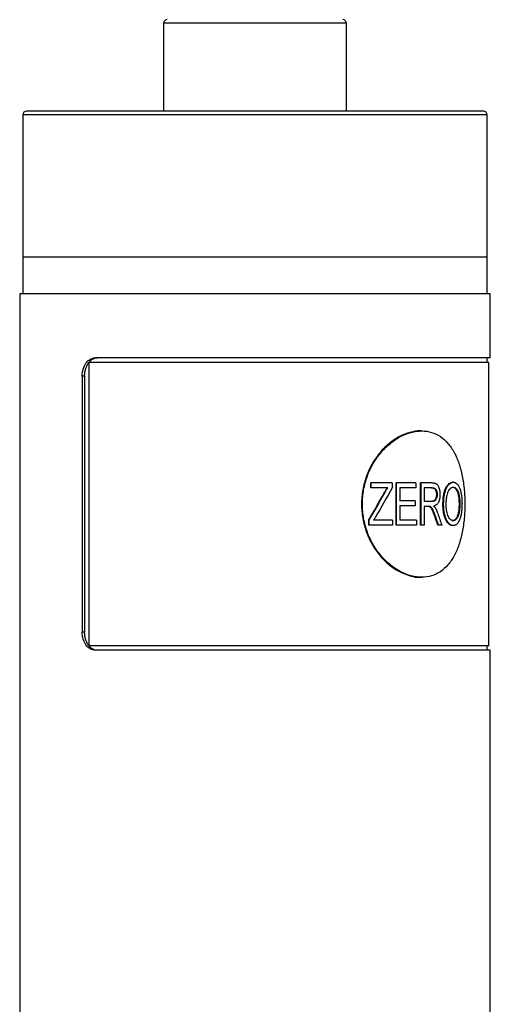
# Model space of a CAD drawing. Header units: inches. Extents: x 3.21 to 12.47, y 1.43 to 9.2.
# Tile 2 of 10: x 3.21 to 3.72, y 4.39 to 5.45. Entities that reach past the tile are written whole.
import ezdxf

# ---------------------------------------------------------------- set-up
doc = ezdxf.new("R2010")
doc.units = ezdxf.units.IN
doc.header["$MEASUREMENT"] = 0

msp = doc.modelspace()

# ---------------------------------------------------------------- linework, layer by layer
at = {"color": 7, "linetype": 'Continuous', "lineweight": 25}
for p, q in [((3.3655, 5.4487), (3.3655, 5.3542)), ((3.5623, 5.4487), (3.3655, 5.4487)), ((3.5623, 5.3542), (3.5623, 5.4487)), ((3.2139, 5.3502), (3.2139, 5.1967)), ((3.7139, 5.3502), (3.2139, 5.3502)), ((3.71, 5.3542), (3.2178, 5.3542)), ((3.7139, 5.1967), (3.7139, 5.3502)), ((3.2139, 5.1967), (3.2139, 5.1573)), ((3.7139, 5.1967), (3.2139, 5.1967)), ((3.7139, 5.1573), (3.7139, 5.1967)), ((3.2104, 5.1573), (3.2104, 4.0717)), ((3.7174, 5.1573), (3.2104, 5.1573)), ((3.7174, 5.0884), (3.7174, 5.1573)), ((3.285, 5.0835), (3.285, 4.7784)), ((3.7159, 5.0835), (3.285, 5.0835)), ((3.7174, 5.0884), (3.2919, 5.0884)), ((3.7139, 5.0835), (3.7139, 5.0884)), ((3.7159, 4.7784), (3.7159, 5.0835)), ((3.2778, 5.0687), (3.2778, 4.7931)), ((3.2803, 5.0687), (3.2778, 5.0687)), ((3.2803, 5.0687), (3.2803, 4.7931)), ((3.6435, 5.0097), (3.6421, 5.0097)), ((3.5886, 4.9486), (3.5886, 4.9539)), ((3.589, 4.9539), (3.5886, 4.9539)), ((3.589, 4.9486), (3.589, 4.9539)), ((3.6116, 4.9539), (3.589, 4.9539)), ((3.6116, 4.9539), (3.6116, 4.9486)), ((3.6158, 4.9084), (3.6158, 4.9539)), ((3.6164, 4.9539), (3.6158, 4.9539)), ((3.6164, 4.9084), (3.6164, 4.9539)), ((3.6373, 4.9539), (3.6164, 4.9539)), ((3.6373, 4.9539), (3.6373, 4.9486)), ((3.6422, 4.9084), (3.6422, 4.9539)), ((3.6429, 4.9539), (3.6422, 4.9539)), ((3.6429, 4.9084), (3.6429, 4.9539)), ((3.6544, 4.9539), (3.6429, 4.9539)), ((3.6775, 4.9545), (3.6767, 4.9545)), ((3.589, 4.9486), (3.5886, 4.9486)), ((3.607, 4.9486), (3.589, 4.9486)), ((3.6037, 4.9431), (3.6031, 4.9431)), ((3.6373, 4.9486), (3.6201, 4.9486)), ((3.6201, 4.9486), (3.6201, 4.9344)), ((3.6547, 4.9486), (3.6462, 4.9486)), ((3.6462, 4.9486), (3.6462, 4.9338)), ((3.6594, 4.9413), (3.6601, 4.9413)), ((3.6767, 4.9492), (3.6776, 4.9492)), ((3.6827, 4.9415), (3.6835, 4.9415)), ((3.6364, 4.9344), (3.6201, 4.9344)), ((3.6364, 4.9344), (3.6364, 4.9291)), ((3.6538, 4.9338), (3.6462, 4.9338)), ((3.6671, 4.9305), (3.6663, 4.9305)), ((3.6837, 4.9312), (3.6845, 4.9312)), ((3.6364, 4.9291), (3.6201, 4.9291)), ((3.6201, 4.9291), (3.6201, 4.9137)), ((3.6504, 4.9285), (3.6462, 4.9285)), ((3.6462, 4.9285), (3.6462, 4.9084)), ((3.5865, 4.9084), (3.5865, 4.9139)), ((3.587, 4.9139), (3.5865, 4.9139)), ((3.587, 4.9084), (3.587, 4.9139)), ((3.612, 4.9137), (3.5917, 4.9137)), ((3.612, 4.9137), (3.612, 4.9084)), ((3.6378, 4.9137), (3.6201, 4.9137)), ((3.6378, 4.9137), (3.6378, 4.9084)), ((3.6582, 4.9181), (3.6575, 4.9181)), ((3.6699, 4.9149), (3.6691, 4.9149)), ((3.6767, 4.9131), (3.6775, 4.9131)), ((3.587, 4.9084), (3.5865, 4.9084)), ((3.612, 4.9084), (3.587, 4.9084)), ((3.6164, 4.9084), (3.6158, 4.9084)), ((3.6378, 4.9084), (3.6164, 4.9084)), ((3.6429, 4.9084), (3.6422, 4.9084)), ((3.6462, 4.9084), (3.6429, 4.9084)), ((3.6616, 4.9084), (3.6608, 4.9084)), ((3.665, 4.9084), (3.6616, 4.9084)), ((3.6775, 4.9078), (3.6767, 4.9078)), ((3.6421, 4.8522), (3.6435, 4.8522)), ((3.2803, 4.7931), (3.2778, 4.7931)), ((3.7159, 4.7784), (3.285, 4.7784)), ((3.7174, 4.7735), (3.2919, 4.7735)), ((3.7139, 4.7735), (3.7139, 4.7784)), ((3.7174, 4.0717), (3.7174, 4.7735))]:
    msp.add_line(p, q, dxfattribs=at)
for centre, start, end in [((3.3694, 5.4487), 90, 180), ((3.5584, 5.4487), 0, 90), ((3.2178, 5.3502), 90, 180), ((3.71, 5.3502), 0, 90)]:
    msp.add_arc(centre, 0.00394, start, end, dxfattribs=at)
for points, knots in [([(3.2778, 5.0687), (3.2778, 5.0714), (3.2781, 5.0739), (3.2795, 5.0787), (3.2805, 5.0808), (3.2831, 5.0845), (3.2846, 5.0859), (3.2881, 5.0879), (3.2899, 5.0884), (3.2919, 5.0884)], [0, 0, 0, 0, 0.25, 0.25, 0.5, 0.5, 0.75, 0.75, 1, 1, 1, 1]), ([(3.2803, 5.0687), (3.2803, 5.0694), (3.2804, 5.0707), (3.2806, 5.0726), (3.2809, 5.0745), (3.2815, 5.0769), (3.2825, 5.0797), (3.2842, 5.0827), (3.2863, 5.0852), (3.2887, 5.087), (3.2914, 5.0882), (3.2933, 5.0884), (3.2942, 5.0884)], [0, 0, 0, 0, 0.062884, 0.125117, 0.187306, 0.250061, 0.374921, 0.499738, 0.624603, 0.749417, 0.874253, 1, 1, 1, 1]), ([(3.6421, 5.0097), (3.6421, 5.0097), (3.6386, 5.0102), (3.6308, 5.0084), (3.6195, 5.0042), (3.6084, 4.9968), (3.5984, 4.987), (3.59, 4.975), (3.5836, 4.9613), (3.5796, 4.9464), (3.5782, 4.9309), (3.5796, 4.9155), (3.5836, 4.9006), (3.59, 4.8869), (3.5984, 4.8749), (3.6084, 4.8651), (3.6195, 4.8577), (3.6308, 4.8535), (3.6386, 4.8517), (3.6421, 4.8522), (3.6421, 4.8522)], [0, 0, 0, 0, 0.000019, 0.062521, 0.125022, 0.187521, 0.250018, 0.312515, 0.375011, 0.437488, 0.500001, 0.562495, 0.624991, 0.687487, 0.749984, 0.812482, 0.87498, 0.937481, 0.999983, 1, 1, 1, 1]), ([(3.69, 4.9309), (3.69, 4.9361), (3.6895, 4.9464), (3.6874, 4.9613), (3.6838, 4.975), (3.6787, 4.987), (3.672, 4.9968), (3.6638, 5.0042), (3.6542, 5.0087), (3.6436, 5.0102), (3.6322, 5.0087), (3.6207, 5.0042), (3.6096, 4.9968), (3.5995, 4.987), (3.591, 4.975), (3.5845, 4.9613), (3.5805, 4.9464), (3.5791, 4.9309), (3.5805, 4.9155), (3.5845, 4.9006), (3.591, 4.8869), (3.5995, 4.8749), (3.6096, 4.865), (3.6207, 4.8577), (3.6322, 4.8532), (3.6436, 4.8517), (3.6542, 4.8532), (3.6638, 4.8577), (3.672, 4.8651), (3.6787, 4.8749), (3.6838, 4.8869), (3.6874, 4.9006), (3.6895, 4.9155), (3.69, 4.9258), (3.69, 4.9309)], [0, 0, 0, 0, 0.031123, 0.062281, 0.093458, 0.124685, 0.155959, 0.187278, 0.218631, 0.250001, 0.281373, 0.312726, 0.344044, 0.375318, 0.406544, 0.437726, 0.468874, 0.500004, 0.531133, 0.562281, 0.593463, 0.624689, 0.655963, 0.687281, 0.718634, 0.750006, 0.781377, 0.812729, 0.844047, 0.875322, 0.906549, 0.937726, 0.968887, 1, 1, 1, 1]), ([(3.6544, 4.9539), (3.6552, 4.9539), (3.6558, 4.9538), (3.6567, 4.9537), (3.6569, 4.9537), (3.6573, 4.9536), (3.6574, 4.9536), (3.6576, 4.9535), (3.6577, 4.9535), (3.6578, 4.9535), (3.6578, 4.9535), (3.6578, 4.9534), (3.6579, 4.9534), (3.6582, 4.9533), (3.6585, 4.9532), (3.6589, 4.953), (3.6591, 4.9529), (3.6592, 4.9528), (3.6593, 4.9528), (3.6594, 4.9527), (3.6595, 4.9526), (3.6598, 4.9524), (3.66, 4.9522), (3.6603, 4.9518), (3.6605, 4.9516), (3.6607, 4.9513), (3.6608, 4.9512), (3.6611, 4.9507), (3.6612, 4.9504), (3.6615, 4.9499), (3.6616, 4.9497), (3.6617, 4.9493), (3.6618, 4.9491), (3.6622, 4.9482), (3.6624, 4.9474), (3.6627, 4.9461), (3.6628, 4.9457), (3.6629, 4.9451), (3.6629, 4.9449), (3.6629, 4.9445), (3.663, 4.9444), (3.663, 4.9443), (3.663, 4.9442), (3.663, 4.9441), (3.663, 4.944), (3.6631, 4.9434), (3.6631, 4.9425), (3.6631, 4.9413)], [0, 0, 0, 0, 0.125, 0.125, 0.1875, 0.1875, 0.21875, 0.21875, 0.234375, 0.234375, 0.242188, 0.242188, 0.25, 0.25, 0.3125, 0.3125, 0.34375, 0.34375, 0.359375, 0.359375, 0.375, 0.375, 0.4375, 0.4375, 0.46875, 0.46875, 0.5, 0.5, 0.5625, 0.5625, 0.59375, 0.59375, 0.625, 0.625, 0.75, 0.75, 0.8125, 0.8125, 0.84375, 0.84375, 0.859375, 0.859375, 0.867188, 0.867188, 0.875, 0.875, 1, 1, 1, 1]), ([(3.6663, 4.9305), (3.6664, 4.9319), (3.6664, 4.9347), (3.6668, 4.939), (3.6675, 4.943), (3.6687, 4.947), (3.6705, 4.9504), (3.6726, 4.953), (3.6744, 4.9541), (3.6757, 4.9544), (3.6764, 4.9545), (3.6767, 4.9545)], [0, 0, 0, 0, 0.125174, 0.250305, 0.380411, 0.500375, 0.643288, 0.785671, 0.892798, 0.946292, 1, 1, 1, 1]), ([(3.6671, 4.9305), (3.6671, 4.9314), (3.6671, 4.9322), (3.6672, 4.9333), (3.6672, 4.9336), (3.6672, 4.9341), (3.6672, 4.9342), (3.6672, 4.9344), (3.6672, 4.9345), (3.6672, 4.9346), (3.6672, 4.9346), (3.6672, 4.9347), (3.6672, 4.9347), (3.6673, 4.9355), (3.6673, 4.9362), (3.6674, 4.9372), (3.6675, 4.9375), (3.6675, 4.9381), (3.6675, 4.9382), (3.6676, 4.9386), (3.6676, 4.9387), (3.6678, 4.9404), (3.6681, 4.9418), (3.6685, 4.9437), (3.6687, 4.9443), (3.669, 4.9452), (3.6691, 4.9455), (3.6692, 4.946), (3.6693, 4.9461), (3.6694, 4.9464), (3.6694, 4.9465), (3.67, 4.9478), (3.6705, 4.9489), (3.6714, 4.9504), (3.6717, 4.9508), (3.6724, 4.9517), (3.6727, 4.9521), (3.6737, 4.9531), (3.6744, 4.9536), (3.6756, 4.9541), (3.676, 4.9543), (3.6764, 4.9544), (3.6765, 4.9544), (3.6766, 4.9544), (3.6766, 4.9544), (3.6767, 4.9544), (3.6768, 4.9544), (3.6771, 4.9545), (3.6773, 4.9545), (3.6775, 4.9545)], [0, 0, 0, 0, 0.0625, 0.0625, 0.09375, 0.09375, 0.109375, 0.109375, 0.117188, 0.117188, 0.121094, 0.121094, 0.125, 0.125, 0.1875, 0.1875, 0.21875, 0.21875, 0.234375, 0.234375, 0.25, 0.25, 0.375, 0.375, 0.4375, 0.4375, 0.46875, 0.46875, 0.484375, 0.484375, 0.5, 0.5, 0.625, 0.625, 0.6875, 0.6875, 0.75, 0.75, 0.875, 0.875, 0.9375, 0.9375, 0.945312, 0.945312, 0.953125, 0.953125, 0.96875, 0.96875, 1, 1, 1, 1]), ([(3.6775, 4.9545), (3.6778, 4.9545), (3.678, 4.9545), (3.6783, 4.9544), (3.6784, 4.9544), (3.6785, 4.9544), (3.6785, 4.9544), (3.6786, 4.9544), (3.6786, 4.9544), (3.6786, 4.9544), (3.6786, 4.9544), (3.6789, 4.9543), (3.6791, 4.9543), (3.6793, 4.9542), (3.6794, 4.9541), (3.6796, 4.9541), (3.6797, 4.954), (3.6805, 4.9536), (3.6811, 4.9531), (3.6824, 4.9518), (3.683, 4.951), (3.6837, 4.9496), (3.684, 4.9491), (3.6843, 4.9483), (3.6844, 4.948), (3.6846, 4.9476), (3.6846, 4.9474), (3.6847, 4.9471), (3.6848, 4.947), (3.6852, 4.9457), (3.6855, 4.9445), (3.6859, 4.9426), (3.686, 4.942), (3.6862, 4.941), (3.6862, 4.9407), (3.6863, 4.9401), (3.6863, 4.94), (3.6864, 4.9396), (3.6864, 4.9394), (3.6865, 4.9387), (3.6866, 4.938), (3.6866, 4.937), (3.6867, 4.9366), (3.6867, 4.9361), (3.6867, 4.9359), (3.6867, 4.9356), (3.6867, 4.9354), (3.6868, 4.9349), (3.6868, 4.9345), (3.6868, 4.934), (3.6868, 4.9338), (3.6868, 4.9336), (3.6868, 4.9335), (3.6868, 4.9334), (3.6868, 4.9333), (3.6868, 4.9332), (3.6868, 4.9332), (3.6868, 4.9327), (3.6868, 4.932), (3.6869, 4.9311)], [0, 0, 0, 0, 0.03125, 0.03125, 0.046875, 0.046875, 0.054688, 0.054688, 0.058594, 0.058594, 0.0625, 0.0625, 0.09375, 0.09375, 0.109375, 0.109375, 0.125, 0.125, 0.25, 0.25, 0.375, 0.375, 0.4375, 0.4375, 0.46875, 0.46875, 0.484375, 0.484375, 0.5, 0.5, 0.625, 0.625, 0.6875, 0.6875, 0.71875, 0.71875, 0.734375, 0.734375, 0.75, 0.75, 0.8125, 0.8125, 0.84375, 0.84375, 0.859375, 0.859375, 0.875, 0.875, 0.90625, 0.90625, 0.921875, 0.921875, 0.929688, 0.929688, 0.933594, 0.933594, 0.9375, 0.9375, 1, 1, 1, 1]), ([(3.6031, 4.9431), (3.6037, 4.9441), (3.6047, 4.9459), (3.6059, 4.9477), (3.6064, 4.9486)], [0, 0, 0, 0, 0.50238, 1, 1, 1, 1]), ([(3.6037, 4.9431), (3.6042, 4.9441), (3.6048, 4.945), (3.6056, 4.9464), (3.6058, 4.9467), (3.6063, 4.9476), (3.6066, 4.9481), (3.607, 4.9486)], [0, 0, 0, 0, 0.5, 0.5, 0.75, 0.75, 1, 1, 1, 1]), ([(3.6594, 4.9413), (3.6594, 4.941), (3.6593, 4.9403), (3.6592, 4.939), (3.6588, 4.9371), (3.6575, 4.935), (3.6558, 4.9341), (3.6543, 4.9338), (3.6535, 4.9338), (3.6531, 4.9338)], [0, 0, 0, 0, 0.078693, 0.143671, 0.285417, 0.499998, 0.748934, 0.874441, 1, 1, 1, 1]), ([(3.6601, 4.9413), (3.6601, 4.9409), (3.6601, 4.9406), (3.6601, 4.9402), (3.6601, 4.9401), (3.6601, 4.9399), (3.6601, 4.9399), (3.66, 4.9397), (3.66, 4.9397), (3.6599, 4.939), (3.6598, 4.9385), (3.6595, 4.9374), (3.6593, 4.9369), (3.6588, 4.936), (3.6586, 4.9356), (3.6582, 4.9352), (3.6581, 4.9351), (3.658, 4.935), (3.6579, 4.9349), (3.6577, 4.9347), (3.6575, 4.9346), (3.657, 4.9343), (3.6566, 4.9342), (3.6561, 4.934), (3.6561, 4.934), (3.656, 4.934), (3.6559, 4.934), (3.6558, 4.934), (3.6557, 4.9339), (3.6554, 4.9339), (3.6552, 4.9339), (3.655, 4.9338), (3.655, 4.9338), (3.6549, 4.9338), (3.6549, 4.9338), (3.6549, 4.9338), (3.6548, 4.9338), (3.6547, 4.9338), (3.6546, 4.9338), (3.6543, 4.9338), (3.6541, 4.9338), (3.6538, 4.9338)], [0, 0, 0, 0, 0.0625, 0.0625, 0.09375, 0.09375, 0.109375, 0.109375, 0.125, 0.125, 0.25, 0.25, 0.375, 0.375, 0.5, 0.5, 0.53125, 0.53125, 0.5625, 0.5625, 0.625, 0.625, 0.75, 0.75, 0.765625, 0.765625, 0.78125, 0.78125, 0.8125, 0.8125, 0.875, 0.875, 0.882812, 0.882812, 0.890625, 0.890625, 0.90625, 0.90625, 0.9375, 0.9375, 1, 1, 1, 1]), ([(3.6539, 4.9486), (3.6543, 4.9486), (3.655, 4.9485), (3.656, 4.9483), (3.657, 4.9478), (3.6581, 4.9467), (3.659, 4.9449), (3.6593, 4.9429), (3.6594, 4.9418), (3.6594, 4.9413)], [0, 0, 0, 0, 0.125393, 0.250765, 0.379187, 0.501229, 0.749453, 0.874662, 1, 1, 1, 1]), ([(3.6547, 4.9486), (3.6551, 4.9486), (3.6555, 4.9485), (3.6557, 4.9485), (3.6558, 4.9485), (3.6559, 4.9485), (3.6559, 4.9485), (3.656, 4.9484), (3.6561, 4.9484), (3.6564, 4.9483), (3.6565, 4.9483), (3.6571, 4.9481), (3.6574, 4.9479), (3.658, 4.9475), (3.6583, 4.9472), (3.6587, 4.9467), (3.6588, 4.9466), (3.6591, 4.9462), (3.6592, 4.946), (3.6595, 4.9454), (3.6596, 4.9449), (3.6598, 4.9442), (3.6599, 4.9439), (3.66, 4.9434), (3.66, 4.9432), (3.6601, 4.9428), (3.6601, 4.9428), (3.6601, 4.9427), (3.6601, 4.9426), (3.6601, 4.9425), (3.6601, 4.9424), (3.6601, 4.942), (3.6601, 4.9417), (3.6601, 4.9413)], [0, 0, 0, 0, 0.125, 0.125, 0.140625, 0.140625, 0.15625, 0.15625, 0.1875, 0.1875, 0.25, 0.25, 0.375, 0.375, 0.5, 0.5, 0.5625, 0.5625, 0.625, 0.625, 0.75, 0.75, 0.8125, 0.8125, 0.875, 0.875, 0.890625, 0.890625, 0.90625, 0.90625, 0.9375, 0.9375, 1, 1, 1, 1]), ([(3.6631, 4.9413), (3.6631, 4.9409), (3.6631, 4.9404), (3.6631, 4.9399), (3.6631, 4.9397), (3.6631, 4.9395), (3.6631, 4.9394), (3.663, 4.9393), (3.663, 4.9392), (3.663, 4.9392), (3.663, 4.9391), (3.663, 4.9387), (3.663, 4.9383), (3.6629, 4.9378), (3.6629, 4.9376), (3.6628, 4.9372), (3.6628, 4.9371), (3.6626, 4.9361), (3.6624, 4.9354), (3.662, 4.9341), (3.6617, 4.9334), (3.6611, 4.9323), (3.6608, 4.9318), (3.6602, 4.9311), (3.66, 4.9309), (3.6597, 4.9306), (3.6596, 4.9305), (3.6593, 4.9303), (3.6592, 4.9302), (3.6589, 4.93), (3.6587, 4.9298), (3.6582, 4.9295), (3.658, 4.9294), (3.6576, 4.9292), (3.6575, 4.9292), (3.6573, 4.9291), (3.6573, 4.9291), (3.6571, 4.929), (3.6571, 4.929), (3.6569, 4.9289), (3.6566, 4.9289), (3.6563, 4.9288)], [0, 0, 0, 0, 0.0625, 0.0625, 0.09375, 0.09375, 0.109375, 0.109375, 0.117188, 0.117188, 0.125, 0.125, 0.1875, 0.1875, 0.21875, 0.21875, 0.25, 0.25, 0.375, 0.375, 0.5, 0.5, 0.625, 0.625, 0.6875, 0.6875, 0.71875, 0.71875, 0.75, 0.75, 0.8125, 0.8125, 0.875, 0.875, 0.90625, 0.90625, 0.921875, 0.921875, 0.9375, 0.9375, 1, 1, 1, 1]), ([(3.67, 4.9305), (3.67, 4.9318), (3.67, 4.9329), (3.67, 4.9337), (3.67, 4.9338), (3.67, 4.9338), (3.67, 4.9339), (3.67, 4.934), (3.67, 4.9341), (3.6701, 4.9343), (3.6701, 4.9344), (3.6701, 4.9349), (3.6701, 4.9351), (3.6702, 4.9359), (3.6702, 4.9364), (3.6703, 4.937), (3.6703, 4.9371), (3.6703, 4.9372), (3.6703, 4.9373), (3.6703, 4.9375), (3.6703, 4.9376), (3.6704, 4.9381), (3.6704, 4.9383), (3.6706, 4.9392), (3.6707, 4.9397), (3.671, 4.9412), (3.6712, 4.9421), (3.6717, 4.9434), (3.6718, 4.9439), (3.6722, 4.9447), (3.6724, 4.9451), (3.6731, 4.9464), (3.6736, 4.947), (3.6742, 4.9477), (3.6744, 4.9478), (3.6746, 4.9481), (3.6748, 4.9482), (3.6752, 4.9485), (3.6755, 4.9486), (3.6761, 4.9489), (3.6764, 4.949), (3.6767, 4.9491), (3.6767, 4.9491), (3.6768, 4.9491), (3.6768, 4.9491), (3.6769, 4.9491), (3.677, 4.9491), (3.6772, 4.9491), (3.6774, 4.9491), (3.6776, 4.9492)], [0, 0, 0, 0, 0.125, 0.125, 0.128906, 0.128906, 0.132812, 0.132812, 0.140625, 0.140625, 0.15625, 0.15625, 0.1875, 0.1875, 0.25, 0.25, 0.257812, 0.257812, 0.265625, 0.265625, 0.28125, 0.28125, 0.3125, 0.3125, 0.375, 0.375, 0.5, 0.5, 0.5625, 0.5625, 0.625, 0.625, 0.75, 0.75, 0.78125, 0.78125, 0.8125, 0.8125, 0.875, 0.875, 0.9375, 0.9375, 0.945312, 0.945312, 0.953125, 0.953125, 0.96875, 0.96875, 1, 1, 1, 1]), ([(3.6767, 4.9492), (3.6771, 4.9491), (3.6777, 4.9491), (3.679, 4.9485), (3.6804, 4.9472), (3.6816, 4.9451), (3.6823, 4.9431), (3.6825, 4.9421), (3.6827, 4.9415)], [0, 0, 0, 0, 0.125218, 0.250334, 0.499961, 0.749627, 0.874772, 1, 1, 1, 1]), ([(3.6776, 4.9492), (3.678, 4.9491), (3.6783, 4.9491), (3.6786, 4.949), (3.6786, 4.949), (3.6786, 4.949), (3.6786, 4.949), (3.6787, 4.949), (3.6787, 4.949), (3.6789, 4.9489), (3.6789, 4.9489), (3.6792, 4.9488), (3.6793, 4.9487), (3.6796, 4.9485), (3.6798, 4.9484), (3.6801, 4.9482), (3.6802, 4.9481), (3.6806, 4.9477), (3.6809, 4.9474), (3.6813, 4.9468), (3.6814, 4.9467), (3.6817, 4.9463), (3.6818, 4.9461), (3.6822, 4.9455), (3.6824, 4.9451), (3.6827, 4.9444), (3.6828, 4.9441), (3.6829, 4.9436), (3.683, 4.9434), (3.6831, 4.9431), (3.6831, 4.943), (3.6831, 4.9429), (3.6832, 4.9429), (3.6832, 4.9427), (3.6832, 4.9426), (3.6833, 4.9422), (3.6834, 4.9419), (3.6835, 4.9415)], [0, 0, 0, 0, 0.125, 0.125, 0.132812, 0.132812, 0.140625, 0.140625, 0.15625, 0.15625, 0.1875, 0.1875, 0.25, 0.25, 0.3125, 0.3125, 0.375, 0.375, 0.5, 0.5, 0.5625, 0.5625, 0.625, 0.625, 0.75, 0.75, 0.8125, 0.8125, 0.875, 0.875, 0.890625, 0.890625, 0.90625, 0.90625, 0.9375, 0.9375, 1, 1, 1, 1]), ([(3.6827, 4.9415), (3.6828, 4.9407), (3.6832, 4.9391), (3.6835, 4.9365), (3.6836, 4.9339), (3.6837, 4.9321), (3.6837, 4.9312)], [0, 0, 0, 0, 0.249964, 0.499969, 0.749982, 1, 1, 1, 1]), ([(3.6835, 4.9415), (3.6837, 4.9405), (3.6839, 4.9397), (3.684, 4.939), (3.684, 4.9389), (3.684, 4.9388), (3.684, 4.9388), (3.684, 4.9386), (3.6841, 4.9385), (3.6841, 4.9382), (3.6841, 4.9379), (3.6842, 4.9373), (3.6842, 4.9369), (3.6844, 4.9357), (3.6844, 4.9348), (3.6845, 4.9338), (3.6845, 4.9338), (3.6845, 4.9337), (3.6845, 4.9336), (3.6845, 4.9335), (3.6845, 4.9334), (3.6845, 4.9331), (3.6845, 4.9329), (3.6845, 4.9323), (3.6845, 4.9318), (3.6845, 4.9312)], [0, 0, 0, 0, 0.25, 0.25, 0.265625, 0.265625, 0.28125, 0.28125, 0.3125, 0.3125, 0.375, 0.375, 0.5, 0.5, 0.75, 0.75, 0.765625, 0.765625, 0.78125, 0.78125, 0.8125, 0.8125, 0.875, 0.875, 1, 1, 1, 1]), ([(3.6691, 4.9149), (3.6689, 4.9155), (3.6684, 4.9166), (3.6676, 4.9191), (3.6669, 4.9223), (3.6665, 4.9257), (3.6664, 4.9285), (3.6663, 4.9298), (3.6663, 4.9305)], [0, 0, 0, 0, 0.125062, 0.250098, 0.49996, 0.749872, 0.874926, 1, 1, 1, 1]), ([(3.6699, 4.9149), (3.6697, 4.9153), (3.6696, 4.9156), (3.6694, 4.9161), (3.6694, 4.9162), (3.6693, 4.9164), (3.6693, 4.9165), (3.6693, 4.9165), (3.6693, 4.9166), (3.6692, 4.9166), (3.6692, 4.9166), (3.6691, 4.9169), (3.669, 4.9172), (3.6689, 4.9177), (3.6688, 4.9178), (3.6687, 4.9182), (3.6687, 4.9183), (3.6685, 4.9191), (3.6683, 4.9197), (3.6681, 4.9207), (3.668, 4.921), (3.6679, 4.9217), (3.6678, 4.922), (3.6675, 4.9237), (3.6674, 4.925), (3.6673, 4.9268), (3.6672, 4.9271), (3.6672, 4.9276), (3.6672, 4.9278), (3.6672, 4.928), (3.6672, 4.9281), (3.6672, 4.9283), (3.6672, 4.9283), (3.6672, 4.9284), (3.6672, 4.9284), (3.6671, 4.9289), (3.6671, 4.9296), (3.6671, 4.9305)], [0, 0, 0, 0, 0.0625, 0.0625, 0.09375, 0.09375, 0.109375, 0.109375, 0.117188, 0.117188, 0.125, 0.125, 0.1875, 0.1875, 0.21875, 0.21875, 0.25, 0.25, 0.375, 0.375, 0.4375, 0.4375, 0.5, 0.5, 0.75, 0.75, 0.8125, 0.8125, 0.84375, 0.84375, 0.859375, 0.859375, 0.867188, 0.867188, 0.875, 0.875, 1, 1, 1, 1]), ([(3.6775, 4.9131), (3.6773, 4.9131), (3.6772, 4.9131), (3.677, 4.9132), (3.6769, 4.9132), (3.6768, 4.9132), (3.6768, 4.9132), (3.6767, 4.9132), (3.6767, 4.9132), (3.6764, 4.9133), (3.6761, 4.9134), (3.6753, 4.9137), (3.6747, 4.9141), (3.6738, 4.9151), (3.6733, 4.9158), (3.6724, 4.9172), (3.672, 4.918), (3.6714, 4.9196), (3.6711, 4.9205), (3.6708, 4.9216), (3.6708, 4.9217), (3.6708, 4.9219), (3.6707, 4.922), (3.6707, 4.9224), (3.6706, 4.9226), (3.6705, 4.9233), (3.6704, 4.9239), (3.6703, 4.9245), (3.6703, 4.9246), (3.6703, 4.9249), (3.6703, 4.925), (3.6702, 4.9254), (3.6702, 4.9256), (3.6701, 4.9264), (3.6701, 4.9269), (3.67, 4.9275), (3.67, 4.9275), (3.67, 4.9276), (3.67, 4.9276), (3.67, 4.9278), (3.67, 4.9279), (3.67, 4.9282), (3.67, 4.9285), (3.67, 4.9292), (3.67, 4.9298), (3.67, 4.9305)], [0, 0, 0, 0, 0.03125, 0.03125, 0.046875, 0.046875, 0.054688, 0.054688, 0.0625, 0.0625, 0.125, 0.125, 0.25, 0.25, 0.375, 0.375, 0.5, 0.5, 0.625, 0.625, 0.640625, 0.640625, 0.65625, 0.65625, 0.6875, 0.6875, 0.75, 0.75, 0.765625, 0.765625, 0.78125, 0.78125, 0.8125, 0.8125, 0.875, 0.875, 0.882812, 0.882812, 0.890625, 0.890625, 0.90625, 0.90625, 0.9375, 0.9375, 1, 1, 1, 1]), ([(3.6837, 4.9312), (3.6837, 4.9302), (3.6836, 4.9281), (3.6833, 4.9239), (3.6824, 4.9189), (3.6805, 4.915), (3.6787, 4.9136), (3.6776, 4.9132), (3.677, 4.9131), (3.6767, 4.9131)], [0, 0, 0, 0, 0.125487, 0.250951, 0.500624, 0.75019, 0.874495, 0.934902, 1, 1, 1, 1]), ([(3.6845, 4.9312), (3.6845, 4.9299), (3.6845, 4.9288), (3.6844, 4.9281), (3.6844, 4.928), (3.6844, 4.9279), (3.6844, 4.9279), (3.6844, 4.9278), (3.6844, 4.9277), (3.6844, 4.9275), (3.6844, 4.9274), (3.6844, 4.927), (3.6844, 4.9267), (3.6843, 4.9259), (3.6843, 4.9254), (3.6842, 4.9249), (3.6842, 4.9248), (3.6842, 4.9247), (3.6842, 4.9246), (3.6842, 4.9244), (3.6841, 4.9242), (3.6841, 4.9238), (3.6841, 4.9236), (3.6839, 4.9228), (3.6839, 4.9222), (3.6836, 4.9208), (3.6833, 4.9199), (3.683, 4.919), (3.683, 4.9189), (3.6829, 4.9186), (3.6829, 4.9185), (3.6828, 4.9182), (3.6827, 4.918), (3.6824, 4.9174), (3.6822, 4.917), (3.6819, 4.9162), (3.6816, 4.9159), (3.6812, 4.9153), (3.681, 4.915), (3.6803, 4.9142), (3.6798, 4.9138), (3.6791, 4.9134), (3.6789, 4.9134), (3.6787, 4.9133), (3.6786, 4.9133), (3.6785, 4.9132), (3.6785, 4.9132), (3.6785, 4.9132), (3.6784, 4.9132), (3.6782, 4.9132), (3.6779, 4.9131), (3.6775, 4.9131)], [0, 0, 0, 0, 0.125, 0.125, 0.128906, 0.128906, 0.132812, 0.132812, 0.140625, 0.140625, 0.15625, 0.15625, 0.1875, 0.1875, 0.25, 0.25, 0.257812, 0.257812, 0.265625, 0.265625, 0.28125, 0.28125, 0.3125, 0.3125, 0.375, 0.375, 0.5, 0.5, 0.515625, 0.515625, 0.53125, 0.53125, 0.5625, 0.5625, 0.625, 0.625, 0.6875, 0.6875, 0.75, 0.75, 0.875, 0.875, 0.90625, 0.90625, 0.921875, 0.921875, 0.929688, 0.929688, 0.9375, 0.9375, 1, 1, 1, 1]), ([(3.6869, 4.9311), (3.6868, 4.9306), (3.6868, 4.9302), (3.6868, 4.9297), (3.6868, 4.9295), (3.6868, 4.9293), (3.6868, 4.9292), (3.6868, 4.9291), (3.6868, 4.9291), (3.6868, 4.929), (3.6868, 4.929), (3.6868, 4.9286), (3.6868, 4.9282), (3.6868, 4.9275), (3.6868, 4.9271), (3.6867, 4.9253), (3.6865, 4.9239), (3.6863, 4.9218), (3.6862, 4.9212), (3.686, 4.9201), (3.6859, 4.9198), (3.6858, 4.9191), (3.6857, 4.9188), (3.6856, 4.9181), (3.6855, 4.9178), (3.6854, 4.9173), (3.6853, 4.9171), (3.6853, 4.9169), (3.6852, 4.9168), (3.6852, 4.9167), (3.6852, 4.9167), (3.6852, 4.9166), (3.6852, 4.9166), (3.685, 4.9161), (3.6848, 4.9155), (3.6846, 4.9147)], [0, 0, 0, 0, 0.0625, 0.0625, 0.09375, 0.09375, 0.109375, 0.109375, 0.117188, 0.117188, 0.125, 0.125, 0.1875, 0.1875, 0.25, 0.25, 0.5, 0.5, 0.625, 0.625, 0.6875, 0.6875, 0.75, 0.75, 0.8125, 0.8125, 0.84375, 0.84375, 0.859375, 0.859375, 0.867188, 0.867188, 0.875, 0.875, 1, 1, 1, 1]), ([(3.6575, 4.9181), (3.6569, 4.9196), (3.6561, 4.9221), (3.6548, 4.9251), (3.6537, 4.9269), (3.6525, 4.928), (3.6511, 4.9284), (3.6502, 4.9285), (3.6497, 4.9285)], [0, 0, 0, 0, 0.308733, 0.50037, 0.637632, 0.750112, 0.874927, 1, 1, 1, 1]), ([(3.6582, 4.9181), (3.6576, 4.9199), (3.657, 4.9214), (3.6563, 4.9232), (3.6561, 4.9237), (3.6558, 4.9244), (3.6557, 4.9246), (3.6556, 4.9249), (3.6555, 4.925), (3.6555, 4.9251), (3.6554, 4.9251), (3.6554, 4.9252), (3.6554, 4.9252), (3.6554, 4.9252), (3.6554, 4.9252), (3.6554, 4.9252), (3.6554, 4.9252), (3.655, 4.9259), (3.6546, 4.9264), (3.6541, 4.9271), (3.6539, 4.9273), (3.6536, 4.9276), (3.6534, 4.9277), (3.653, 4.928), (3.6528, 4.9281), (3.6525, 4.9282), (3.6524, 4.9282), (3.6522, 4.9283), (3.6521, 4.9283), (3.652, 4.9283), (3.652, 4.9283), (3.6519, 4.9284), (3.6519, 4.9284), (3.6515, 4.9284), (3.651, 4.9285), (3.6504, 4.9285)], [0, 0, 0, 0, 0.25, 0.25, 0.375, 0.375, 0.4375, 0.4375, 0.46875, 0.46875, 0.484375, 0.484375, 0.492188, 0.492188, 0.496094, 0.496094, 0.5, 0.5, 0.625, 0.625, 0.6875, 0.6875, 0.75, 0.75, 0.8125, 0.8125, 0.84375, 0.84375, 0.859375, 0.859375, 0.867188, 0.867188, 0.875, 0.875, 1, 1, 1, 1]), ([(3.6563, 4.9288), (3.6565, 4.9286), (3.6567, 4.9284), (3.657, 4.9282), (3.657, 4.9281), (3.6572, 4.928), (3.6572, 4.928), (3.6572, 4.9279), (3.6573, 4.9279), (3.6573, 4.9279), (3.6573, 4.9279), (3.6574, 4.9277), (3.6575, 4.9276), (3.6576, 4.9275), (3.6577, 4.9275), (3.6577, 4.9274), (3.6578, 4.9273), (3.6579, 4.9271), (3.658, 4.9269), (3.6582, 4.9266)], [0, 0, 0, 0, 0.25, 0.25, 0.375, 0.375, 0.4375, 0.4375, 0.46875, 0.46875, 0.5, 0.5, 0.625, 0.625, 0.6875, 0.6875, 0.75, 0.75, 1, 1, 1, 1]), ([(3.6582, 4.9266), (3.6584, 4.9263), (3.6585, 4.9261), (3.6587, 4.9257), (3.6588, 4.9256), (3.6588, 4.9255), (3.6589, 4.9254), (3.6589, 4.9254), (3.6589, 4.9253), (3.6592, 4.9249), (3.6594, 4.9244), (3.6597, 4.9236), (3.6598, 4.9233), (3.66, 4.9229), (3.66, 4.9228), (3.6601, 4.9226), (3.6601, 4.9226), (3.6602, 4.9225), (3.6602, 4.9224), (3.6604, 4.922), (3.6605, 4.9215), (3.6608, 4.9208)], [0, 0, 0, 0, 0.125, 0.125, 0.1875, 0.1875, 0.21875, 0.21875, 0.25, 0.25, 0.5, 0.5, 0.625, 0.625, 0.6875, 0.6875, 0.71875, 0.71875, 0.75, 0.75, 1, 1, 1, 1]), ([(3.6767, 4.9078), (3.6763, 4.9078), (3.6756, 4.9079), (3.6742, 4.9083), (3.6724, 4.9095), (3.6709, 4.9114), (3.6698, 4.9133), (3.6693, 4.9144), (3.6691, 4.9149)], [0, 0, 0, 0, 0.125171, 0.250274, 0.499962, 0.749699, 0.874822, 1, 1, 1, 1]), ([(3.6775, 4.9078), (3.6773, 4.9078), (3.6771, 4.9078), (3.6768, 4.9078), (3.6767, 4.9079), (3.6766, 4.9079), (3.6766, 4.9079), (3.6765, 4.9079), (3.6765, 4.9079), (3.6765, 4.9079), (3.6765, 4.9079), (3.6761, 4.908), (3.6757, 4.9081), (3.675, 4.9084), (3.6746, 4.9086), (3.6739, 4.909), (3.6736, 4.9093), (3.6729, 4.9099), (3.6726, 4.9103), (3.672, 4.911), (3.6717, 4.9115), (3.6713, 4.9122), (3.6711, 4.9124), (3.6709, 4.9128), (3.6709, 4.9129), (3.6708, 4.9131), (3.6707, 4.9131), (3.6707, 4.9132), (3.6707, 4.9133), (3.6706, 4.9133), (3.6706, 4.9134), (3.6704, 4.9137), (3.6702, 4.9142), (3.6699, 4.9149)], [0, 0, 0, 0, 0.0625, 0.0625, 0.09375, 0.09375, 0.109375, 0.109375, 0.117188, 0.117188, 0.125, 0.125, 0.25, 0.25, 0.375, 0.375, 0.5, 0.5, 0.625, 0.625, 0.75, 0.75, 0.8125, 0.8125, 0.84375, 0.84375, 0.859375, 0.859375, 0.867188, 0.867188, 0.875, 0.875, 1, 1, 1, 1]), ([(3.6846, 4.9147), (3.6844, 4.9144), (3.6843, 4.9141), (3.6841, 4.9137), (3.6841, 4.9136), (3.684, 4.9135), (3.684, 4.9134), (3.684, 4.9133), (3.684, 4.9133), (3.684, 4.9133), (3.6839, 4.9133), (3.6838, 4.913), (3.6837, 4.9127), (3.6835, 4.9123), (3.6834, 4.9121), (3.6827, 4.9109), (3.6822, 4.9102), (3.6813, 4.9093), (3.681, 4.909), (3.6803, 4.9086), (3.68, 4.9084), (3.6795, 4.9081), (3.6793, 4.9081), (3.679, 4.908), (3.6789, 4.908), (3.6788, 4.9079), (3.6788, 4.9079), (3.6787, 4.9079), (3.6787, 4.9079), (3.6786, 4.9079), (3.6786, 4.9079), (3.6784, 4.9079), (3.678, 4.9078), (3.6775, 4.9078)], [0, 0, 0, 0, 0.0625, 0.0625, 0.09375, 0.09375, 0.109375, 0.109375, 0.117188, 0.117188, 0.125, 0.125, 0.1875, 0.1875, 0.25, 0.25, 0.5, 0.5, 0.625, 0.625, 0.75, 0.75, 0.8125, 0.8125, 0.84375, 0.84375, 0.859375, 0.859375, 0.867188, 0.867188, 0.875, 0.875, 1, 1, 1, 1]), ([(3.2919, 4.7735), (3.2899, 4.7735), (3.2881, 4.774), (3.2846, 4.776), (3.2831, 4.7774), (3.2805, 4.7811), (3.2795, 4.7832), (3.2781, 4.788), (3.2778, 4.7905), (3.2778, 4.7931)], [0, 0, 0, 0, 0.25, 0.25, 0.5, 0.5, 0.75, 0.75, 1, 1, 1, 1]), ([(3.2942, 4.7735), (3.2938, 4.7735), (3.2928, 4.7735), (3.2914, 4.7738), (3.2901, 4.7743), (3.2884, 4.7751), (3.2863, 4.7767), (3.2842, 4.7791), (3.2825, 4.7821), (3.2813, 4.7855), (3.2805, 4.7893), (3.2804, 4.7919), (3.2803, 4.7931)], [0, 0, 0, 0, 0.06286, 0.125085, 0.187284, 0.250067, 0.374929, 0.499747, 0.624611, 0.749422, 0.874255, 1, 1, 1, 1])]:
    msp.add_open_spline(points, degree=3, knots=knots, dxfattribs=at)
for points in [[(3.5865, 4.9139), (3.5922, 4.9237), (3.5977, 4.9334), (3.6031, 4.9431)], [(3.587, 4.9139), (3.5927, 4.9237), (3.5982, 4.9334), (3.6037, 4.9431)], [(3.6116, 4.9486), (3.6058, 4.938), (3.5998, 4.9275), (3.5937, 4.9169)], [(3.6608, 4.9208), (3.6622, 4.9167), (3.6636, 4.9125), (3.665, 4.9084)], [(3.5937, 4.9169), (3.593, 4.9158), (3.5924, 4.9148), (3.5917, 4.9137)], [(3.6608, 4.9084), (3.6597, 4.9116), (3.6586, 4.9149), (3.6575, 4.9181)], [(3.6616, 4.9084), (3.6605, 4.9116), (3.6594, 4.9149), (3.6582, 4.9181)]]:
    msp.add_open_spline(points, degree=3, dxfattribs=at)

doc.saveas('drawing.dxf')
